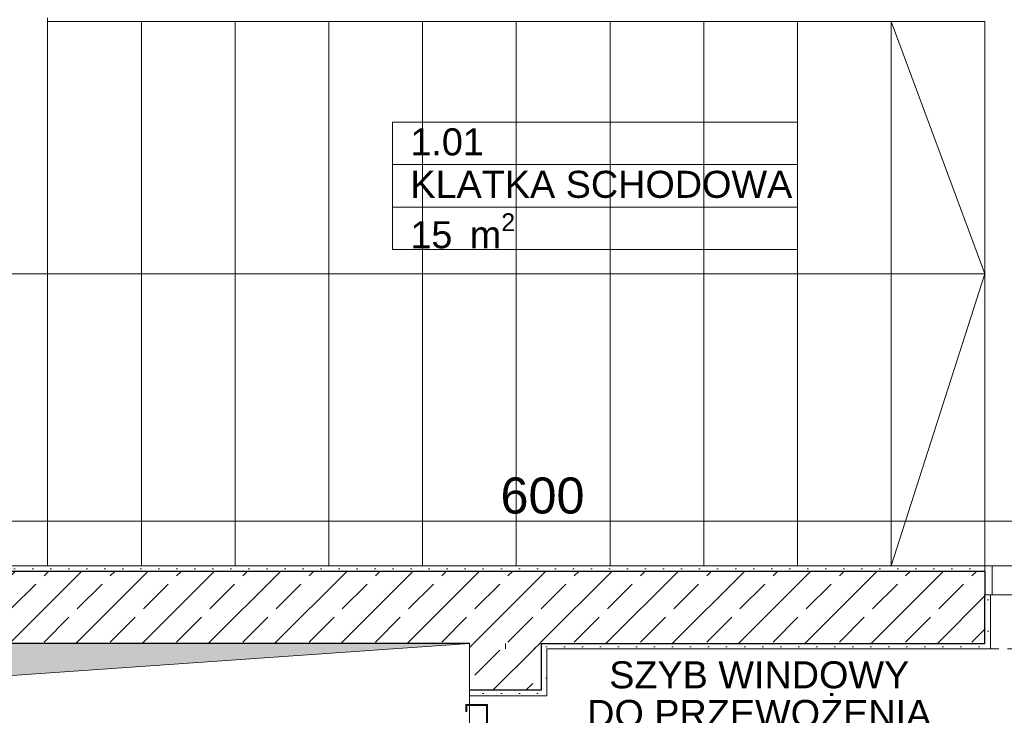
# Model space of a CAD drawing. Extents: x 100 to 2982, y 37 to 2050.
# Tile 63 of 135: x 820 to 1093, y 1442 to 1635. Entities that reach past the tile are written whole.
import ezdxf
from ezdxf.xclip import XClip

# ---------------------------------------------------------------- set-up
doc = ezdxf.new("R2010")
doc.units = 0
doc.header["$MEASUREMENT"] = 0
doc.header["$XCLIPFRAME"] = 0
for name, pattern in [('Przerywana', [24, 12, -12]), ('Przerywana gęsta', [9, 6, -3]), ('Wipeout_Contour', [5000, 0, -5000])]:
    doc.linetypes.add(name, pattern=pattern)
for name, color, linetype in [('210-A Pomieszczenia', 7, 'Continuous'), ('250-A Schody Pochylnie', 7, 'Continuous'), ('299-A Wymiary Opisy', 7, 'Continuous'), ('420-K Ściany', 7, 'Continuous'), ('460-K Stropy', 7, 'Continuous'), ('810-G Ogólne', 7, 'Continuous'), ('820-G Rysunki Obrazki', 7, 'Continuous'), ('Drzwi ARCHICAD', 7, 'Continuous')]:
    doc.layers.add(name, color=color, linetype=linetype)
doc.styles.add('STYL_AUTOMATYCZNY_3', font='txt')
doc.styles.add('STYL_AUTOMATYCZNY_7', font='txt')
pattern_1 = [(0, (-18316.349, -206.5255), (0, 8.660254), [0, -5]), (0, (-18313.849, -202.195), (0, 8.660254), [0, -5])]
pattern_2 = [(45, (-18316.349, -206.526), (-9.192388, 9.192388), []), (45, (-18320.945, -201.929), (-9.192388, 9.192388), [9.75, -3.25])]

# ---------------------------------------------------------------- blocks, each defined once
blk = doc.blocks.new('Rysunek_1_1', base_point=(-18316.35, -206.53))
at = {"layer": '420-K Ściany', "linetype": 'Continuous', "lineweight": 5}
h = blk.add_hatch(dxfattribs=at)
h.set_pattern_fill('Beton_zbrojony_0001', color=170, style=0, pattern_type=2)
h.set_pattern_definition(pattern_2)
h.paths.add_polyline_path([(664.8, 1461.51), (954.8, 1461.51), (954.8, 1481.51), (664.8, 1481.51)])
h = blk.add_hatch(dxfattribs=at)
h.set_pattern_fill('Beton_zbrojony_0001', color=170, style=0, pattern_type=2)
h.set_pattern_definition(pattern_2)
h.paths.add_polyline_path([(964.8, 1481.51), (954.8, 1481.51), (954.8, 1461.51), (964.8, 1461.51)])
h = blk.add_hatch(dxfattribs=at)
h.set_pattern_fill('Beton_zbrojony_0001', color=170, style=0, pattern_type=2)
h.set_pattern_definition(pattern_2)
h.paths.add_polyline_path([(964.8, 1461.51), (1087.8, 1461.51), (1087.8, 1475.01), (1087.8, 1481.51), (964.8, 1481.51)])
h = blk.add_hatch(dxfattribs=at)
h.set_pattern_fill('Tynk_0001', color=180, style=0, pattern_type=2)
h.set_pattern_definition(pattern_1)
h.paths.add_polyline_path([(1087.8, 1460.01), (1089.3, 1460.01), (1089.3, 1475.01), (1087.8, 1475.01), (1087.8, 1461.51)])
h = blk.add_hatch(dxfattribs=at)
h.set_pattern_fill('Beton_zbrojony_0001', color=170, style=0, pattern_type=2)
h.set_pattern_definition(pattern_2)
h.paths.add_polyline_path([(964.8, 1460.11), (944.8, 1461.51), (944.8, 1448.51), (964.8, 1448.51)])
h = blk.add_hatch(dxfattribs=at)
h.set_pattern_fill('Beton_zbrojony_0001', color=170, style=0, pattern_type=2)
h.set_pattern_definition(pattern_2)
h.paths.add_polyline_path([(964.8, 1461.51), (954.8, 1461.51), (954.8, 1460.01), (964.8, 1460.01)])
h = blk.add_hatch(dxfattribs=at)
h.set_pattern_fill('Tynk_0001', color=180, style=0, pattern_type=2)
h.set_pattern_definition(pattern_1)
h.paths.add_polyline_path([(964.8, 1460.01), (966.3, 1460.01), (966.3, 1461.51), (964.8, 1461.51)])
h = blk.add_hatch(dxfattribs=at)
h.set_pattern_fill('Tynk_0001', color=180, style=0, pattern_type=2)
h.set_pattern_definition(pattern_1)
h.paths.add_polyline_path([(1087.8, 1461.51), (966.3, 1461.51), (966.3, 1460.01), (1087.8, 1460.01)])
h = blk.add_hatch(dxfattribs=at)
h.set_pattern_fill('Tynk_0001', color=180, style=0, pattern_type=2)
h.set_pattern_definition(pattern_1)
h.paths.add_polyline_path([(964.8, 1448.51), (966.3, 1448.51), (966.3, 1460.01), (964.8, 1460.11)])
h = blk.add_hatch(dxfattribs=at)
h.set_pattern_fill('Tynk_0001', color=180, style=0, pattern_type=2)
h.set_pattern_definition(pattern_1)
h.paths.add_polyline_path([(966.3, 1447.01), (966.3, 1448.51), (964.8, 1448.51), (944.8, 1448.51), (944.8, 1447.01)])
at = {"layer": '460-K Stropy', "linetype": 'Continuous', "lineweight": 13}
blk.add_hatch(color=2, dxfattribs=at).paths.add_polyline_path([(664.8, 1241.62), (681.77, 1443.13), (944.8, 1461.51), (664.8, 1461.51)])
at = {"layer": '250-A Schody Pochylnie', "color": 1, "linetype": 'Continuous', "lineweight": 13, "ltscale": 0.2}
for p, q in [((827.8, 1635.01), (827.8, 1634.01)), ((827.8, 1634.01), (1087.8, 1634.01)), ((827.8, 1483.01), (827.8, 1634.01)), ((1087.8, 1634.01), (1087.8, 1483.01)), ((827.8, 1483.01), (666.3, 1483.01)), ((1087.8, 1483.01), (827.8, 1483.01))]:
    blk.add_line(p, q, dxfattribs=at)
at = {"layer": '420-K Ściany', "color": 27, "linetype": 'Continuous', "lineweight": 25, "ltscale": 0.2}
for p, q in [((954.8, 1481.51), (664.8, 1481.51)), ((964.8, 1481.51), (954.8, 1481.51)), ((1087.8, 1481.51), (964.8, 1481.51)), ((1087.8, 1481.51), (1087.8, 1475.01)), ((1087.8, 1461.51), (1087.8, 1475.01)), ((964.8, 1460.01), (964.8, 1461.51)), ((964.8, 1460.01), (964.8, 1461.51)), ((964.8, 1461.51), (1087.8, 1461.51)), ((964.8, 1448.51), (964.8, 1460.11)), ((964.8, 1448.51), (944.8, 1448.51))]:
    blk.add_line(p, q, dxfattribs=at)
at = {"layer": '420-K Ściany', "color": 47, "linetype": 'Continuous', "lineweight": 15, "ltscale": 0.2}
for p, q in [((1087.8, 1475.01), (1089.3, 1475.01)), ((1089.3, 1475.01), (1089.3, 1460.01)), ((1087.8, 1460.01), (1089.3, 1460.01)), ((944.8, 1448.51), (944.8, 1447.01)), ((966.3, 1448.51), (966.3, 1447.01)), ((944.8, 1447.01), (966.3, 1447.01))]:
    blk.add_line(p, q, dxfattribs=at)
at = {"layer": '420-K Ściany', "color": 47, "linetype": 'Continuous', "lineweight": 15, "ltscale": 0.2, "flags": 128}
for points in [[(664.8, 1461.51), (944.8, 1461.51)], [(944.8, 1461.51), (944.8, 1448.51)], [(954.8, 1461.51), (954.8, 1460.01)], [(966.3, 1448.51), (966.3, 1460.01)], [(966.3, 1460.01), (1087.8, 1460.01)]]:
    blk.add_lwpolyline(points, dxfattribs=at)
at = {"layer": '460-K Stropy', "color": 1, "linetype": 'Przerywana gęsta', "lineweight": 13, "ltscale": 0.2, "flags": 128}
blk.add_lwpolyline([(944.8, 1461.51), (664.8, 1461.51), (664.8, 1241.51), (944.8, 1241.51)], close=True, dxfattribs=at)
at = {"layer": '460-K Stropy', "color": 1, "linetype": 'Continuous', "lineweight": 13, "ltscale": 0.2, "flags": 128}
blk.add_lwpolyline([(664.8, 1241.62), (681.77, 1443.13), (944.8, 1461.51), (664.8, 1461.51)], close=True, dxfattribs=at)
at = {"layer": '820-G Rysunki Obrazki', "color": 7, "linetype": 'Continuous', "lineweight": 13, "ltscale": 0.2}
for p, q in [((944.8, 1461.62), (664.8, 1461.62)), ((810.3, 1461.62), (944.8, 1461.62)), ((944.8, 1461.62), (944.8, 1444.62)), ((944.8, 1448.62), (944.8, 1461.62)), ((944.8, 1444.62), (944.8, 1448.62)), ((943.8, 1444.62), (949.8, 1444.62)), ((943.8, 1442.62), (943.8, 1444.62)), ((944.1, 1442.62), (943.8, 1442.62)), ((949.5, 1444.32), (944.1, 1444.32)), ((944.1, 1444.32), (944.1, 1442.62)), ((944.8, 1444.32), (944.8, 1434.92)), ((944.8, 1434.92), (944.8, 1444.32)), ((949.5, 1434.92), (949.5, 1444.32)), ((949.8, 1444.62), (949.8, 1434.62))]:
    blk.add_line(p, q, dxfattribs=at)
at = {"layer": 'Drzwi ARCHICAD', "color": 27, "linetype": 'Continuous', "lineweight": 25, "ltscale": 0.2}
blk.add_line((1087.8, 1481.51), (1087.8, 1475.01), dxfattribs=at)
blk.add_line((1087.8, 1481.51), (1087.8, 1475.01), dxfattribs=at)
at = {"layer": 'Drzwi ARCHICAD', "color": 23, "linetype": 'Continuous', "lineweight": 15, "ltscale": 0.2}
for p, q in [((1096.6, 1483.01), (1089.8, 1483.01)), ((1089.8, 1483.01), (1089.8, 1475.01)), ((1089.8, 1475.01), (1087.8, 1475.01)), ((1089.8, 1475.01), (1097.8, 1475.01))]:
    blk.add_line(p, q, dxfattribs=at)
at = {"layer": 'Drzwi ARCHICAD', "color": 47, "linetype": 'Continuous', "lineweight": 15, "ltscale": 0.2}
for p, q in [((1089.3, 1475.01), (1089.3, 1460.01)), ((1087.8, 1460.01), (1089.3, 1460.01)), ((966.3, 1448.51), (966.3, 1447.01)), ((944.8, 1447.01), (966.3, 1447.01))]:
    blk.add_line(p, q, dxfattribs=at)
at = {"layer": 'Drzwi ARCHICAD', "color": 3, "linetype": 'Przerywana', "lineweight": 13, "ltscale": 0.2}
blk.add_line((1089.3, 1460.01), (1250.8, 1460.01), dxfattribs=at)
at = {"layer": '810-G Ogólne', "color": 20, "linetype": 'Continuous', "lineweight": 13, "insert": (1025.19, 1456.57), "char_height": 7.5, "width": 96.0443, "attachment_point": 2, "line_spacing_factor": 0.857214, "style": 'STYL_AUTOMATYCZNY_7'}
blk.add_mtext('\\A1;{\\pqc;\\fArial|b0|i0|c0|p38;SZYB WINDOWY\\P\\pqc;\\fArial|b0|i0|c0|p38;DO PRZEWOŻENIA ŁÓŻEK;\\P\\pqc;\\fArial|b0|i0|c0|p38;KABINA:\\fArial|b0|i0|c0|p38;240/140cm}', dxfattribs=at)
at = {"color": 254, "linetype": 'Wipeout_Contour', "lineweight": 0, "ltscale": 10844.402952}
blk.add_wipeout([(666.3, 1776.01), (666.3, 1483.01), (827.8, 1483.01), (827.8, 1634.01), (827.8, 1635.01), (827.8, 1776.01)], dxfattribs=at).dxf.layer = '250-A Schody Pochylnie'
at = {"layer": '250-A Schody Pochylnie', "color": 11, "linetype": 'Continuous', "lineweight": 13, "ltscale": 0.2}
for p, q in [((827.8, 1635.01), (827.8, 1634.01)), ((827.8, 1634.01), (827.8, 1483.01)), ((827.8, 1483.01), (666.3, 1483.01))]:
    blk.add_line(p, q, dxfattribs=at)
at = {"color": 254, "linetype": 'Wipeout_Contour', "lineweight": 0, "ltscale": 7084.945966}
blk.add_wipeout([(853.8, 1634.01), (827.8, 1634.01), (827.8, 1483.01), (853.8, 1483.01)], dxfattribs=at).dxf.layer = '250-A Schody Pochylnie'
at = {"layer": '250-A Schody Pochylnie', "color": 11, "linetype": 'Continuous', "lineweight": 13, "ltscale": 0.2}
for p, q in [((827.8, 1483.01), (827.8, 1634.01)), ((827.8, 1634.01), (853.8, 1634.01)), ((853.8, 1634.01), (853.8, 1483.01)), ((757.8, 1564.01), (827.8, 1564.01)), ((853.8, 1483.01), (827.8, 1483.01))]:
    blk.add_line(p, q, dxfattribs=at)
at = {"color": 254, "linetype": 'Wipeout_Contour', "lineweight": 0, "ltscale": 7134.968125}
blk.add_wipeout([(853.8, 1483.01), (879.8, 1483.01), (879.8, 1634.01), (853.8, 1634.01)], dxfattribs=at).dxf.layer = '250-A Schody Pochylnie'
at = {"layer": '250-A Schody Pochylnie', "color": 11, "linetype": 'Continuous', "lineweight": 13, "ltscale": 0.2}
for p, q in [((853.8, 1483.01), (853.8, 1634.01)), ((853.8, 1634.01), (879.8, 1634.01)), ((879.8, 1634.01), (879.8, 1483.01)), ((879.8, 1483.01), (853.8, 1483.01))]:
    blk.add_line(p, q, dxfattribs=at)
at = {"color": 254, "linetype": 'Wipeout_Contour', "lineweight": 0, "ltscale": 7186.147438}
blk.add_wipeout([(879.8, 1483.01), (905.8, 1483.01), (905.8, 1634.01), (879.8, 1634.01)], dxfattribs=at).dxf.layer = '250-A Schody Pochylnie'
at = {"layer": '250-A Schody Pochylnie', "color": 11, "linetype": 'Continuous', "lineweight": 13, "ltscale": 0.2}
for p, q in [((879.8, 1483.01), (879.8, 1634.01)), ((879.8, 1634.01), (905.8, 1634.01)), ((905.8, 1634.01), (905.8, 1483.01)), ((905.8, 1483.01), (879.8, 1483.01))]:
    blk.add_line(p, q, dxfattribs=at)
at = {"color": 254, "linetype": 'Wipeout_Contour', "lineweight": 0, "ltscale": 7238.459273}
blk.add_wipeout([(905.8, 1483.01), (931.8, 1483.01), (931.8, 1634.01), (905.8, 1634.01)], dxfattribs=at).dxf.layer = '250-A Schody Pochylnie'
at = {"layer": '210-A Pomieszczenia', "color": 6, "linetype": 'Continuous', "lineweight": 13, "ltscale": 0.2}
for p, q in [((923.42, 1594.31), (923.42, 1606.1)), ((923.42, 1582.53), (923.42, 1594.31)), ((923.42, 1570.74), (923.42, 1582.53))]:
    blk.add_line(p, q, dxfattribs=at)
at = {"layer": '250-A Schody Pochylnie', "color": 11, "linetype": 'Continuous', "lineweight": 13, "ltscale": 0.2}
for p, q in [((905.8, 1483.01), (905.8, 1634.01)), ((905.8, 1634.01), (931.8, 1634.01)), ((931.8, 1634.01), (931.8, 1483.01)), ((931.8, 1483.01), (905.8, 1483.01))]:
    blk.add_line(p, q, dxfattribs=at)
at = {"color": 254, "linetype": 'Wipeout_Contour', "lineweight": 0, "ltscale": 7291.879175}
blk.add_wipeout([(931.8, 1483.01), (957.8, 1483.01), (957.8, 1634.01), (931.8, 1634.01)], dxfattribs=at).dxf.layer = '250-A Schody Pochylnie'
at = {"layer": '420-K Ściany', "linetype": 'Continuous', "lineweight": 5}
h = blk.add_hatch(dxfattribs=at)
h.set_pattern_fill('Tynk_0001', color=180, style=0, pattern_type=2)
h.set_pattern_definition(pattern_1)
h.paths.add_polyline_path([(640.8, 1481.51), (954.8, 1481.51), (954.8, 1483.01), (640.8, 1483.01)])
at = {"layer": '250-A Schody Pochylnie', "color": 11, "linetype": 'Continuous', "lineweight": 13, "ltscale": 0.2}
for p, q in [((931.8, 1483.01), (931.8, 1634.01)), ((931.8, 1634.01), (957.8, 1634.01)), ((957.8, 1634.01), (957.8, 1483.01)), ((957.8, 1483.01), (931.8, 1483.01))]:
    blk.add_line(p, q, dxfattribs=at)
at = {"layer": '420-K Ściany', "color": 47, "linetype": 'Continuous', "lineweight": 15, "ltscale": 0.2, "flags": 128}
blk.add_lwpolyline([(954.8, 1483.01), (640.8, 1483.01)], dxfattribs=at)
at = {"color": 254, "linetype": 'Wipeout_Contour', "lineweight": 0, "ltscale": 7346.382894}
blk.add_wipeout([(957.8, 1483.01), (983.8, 1483.01), (983.8, 1634.01), (957.8, 1634.01)], dxfattribs=at).dxf.layer = '250-A Schody Pochylnie'
at = {"layer": '250-A Schody Pochylnie', "color": 11, "linetype": 'Continuous', "lineweight": 13, "ltscale": 0.2}
for p, q in [((957.8, 1483.01), (957.8, 1634.01)), ((957.8, 1634.01), (983.8, 1634.01)), ((983.8, 1634.01), (983.8, 1483.01)), ((983.8, 1483.01), (957.8, 1483.01))]:
    blk.add_line(p, q, dxfattribs=at)
at = {"layer": '210-A Pomieszczenia', "color": 6, "linetype": 'Continuous', "lineweight": 13, "char_height": 7.5, "attachment_point": 1, "style": 'STYL_AUTOMATYCZNY_3'}
for s, insert in [('\\A1;{\\pql;\\pt0,25;\\fArial|b0|i0|c238|p38;1.01\\fArial|b0|i0|c238|p38;\\A1{\\H.66x;\\S^  ;}\\fArial|b0|i0|c238|p38;\\fArial|b0|i0|c238|p38;\\A1{\\H.66x;\\S^  ;}}', (928.42, 1604.38)), ('\\A1;{\\pql;\\pt0,25;\\fArial|b0|i0|c238|p38;15\\fArial|b0|i0|c238|p38;\\A1{\\H.66x;\\S^  ;}\\fArial|b0|i0|c238|p38; m\\fArial|b0|i0|c238|p38;\\A1{\\H.66x;\\S2^  ;}}', (928.42, 1580.81))]:
    blk.add_mtext(s, dxfattribs=dict(at, insert=insert))
at = {"layer": '299-A Wymiary Opisy', "color": 46, "linetype": 'Continuous', "lineweight": 15, "insert": (953.42, 1497.4), "char_height": 10, "width": 22.7658, "attachment_point": 7, "style": 'STYL_AUTOMATYCZNY_7'}
blk.add_mtext('\\A1;{\\pql;\\fArial|b0|i0|c0|p38;600}', dxfattribs=at)
at = {"color": 254, "linetype": 'Wipeout_Contour', "lineweight": 0, "ltscale": 7401.946418}
blk.add_wipeout([(983.8, 1483.01), (1009.8, 1483.01), (1009.8, 1634.01), (983.8, 1634.01)], dxfattribs=at).dxf.layer = '250-A Schody Pochylnie'
at = {"layer": '250-A Schody Pochylnie', "color": 11, "linetype": 'Continuous', "lineweight": 13, "ltscale": 0.2}
for p, q in [((983.8, 1483.01), (983.8, 1634.01)), ((983.8, 1634.01), (1009.8, 1634.01)), ((1009.8, 1634.01), (1009.8, 1483.01)), ((1009.8, 1483.01), (983.8, 1483.01))]:
    blk.add_line(p, q, dxfattribs=at)
at = {"color": 254, "linetype": 'Wipeout_Contour', "lineweight": 0, "ltscale": 7458.545994}
blk.add_wipeout([(1009.8, 1483.01), (1035.8, 1483.01), (1035.8, 1634.01), (1009.8, 1634.01)], dxfattribs=at).dxf.layer = '250-A Schody Pochylnie'
at = {"layer": '250-A Schody Pochylnie', "color": 11, "linetype": 'Continuous', "lineweight": 13, "ltscale": 0.2}
for p, q in [((1009.8, 1483.01), (1009.8, 1634.01)), ((1009.8, 1634.01), (1035.8, 1634.01)), ((1035.8, 1634.01), (1035.8, 1483.01)), ((1035.8, 1483.01), (1009.8, 1483.01))]:
    blk.add_line(p, q, dxfattribs=at)
at = {"layer": '210-A Pomieszczenia', "color": 6, "linetype": 'Continuous', "lineweight": 13, "insert": (928.42, 1592.6), "char_height": 7.5, "attachment_point": 1, "style": 'STYL_AUTOMATYCZNY_7'}
blk.add_mtext('\\A1;{\\pql;\\pt0,230;\\fArial|b0|i0|c0|p38;KLATKA SCHODOWA\\fArial|b0|i0|c0|p38;\\A1{\\H.66x;\\S^  ;}\\fArial|b0|i0|c0|p38;\\fArial|b0|i0|c0|p38;\\A1{\\H.66x;\\S^  ;}}', dxfattribs=at)
at = {"color": 254, "linetype": 'Wipeout_Contour', "lineweight": 0, "ltscale": 7516.158156}
blk.add_wipeout([(1035.8, 1483.01), (1061.8, 1483.01), (1061.8, 1634.01), (1035.8, 1634.01)], dxfattribs=at).dxf.layer = '250-A Schody Pochylnie'
at = {"layer": '210-A Pomieszczenia', "color": 6, "linetype": 'Continuous', "lineweight": 13, "ltscale": 0.2}
for p, q in [((923.42, 1606.1), (1035.8, 1606.1)), ((1035.8, 1606.1), (1035.8, 1594.31)), ((1035.8, 1594.31), (923.42, 1594.31)), ((923.42, 1594.31), (1035.8, 1594.31)), ((1035.8, 1594.31), (1035.8, 1582.53)), ((1035.8, 1582.53), (923.42, 1582.53)), ((923.42, 1582.53), (1035.8, 1582.53)), ((1035.8, 1582.53), (1035.8, 1570.74)), ((1035.8, 1570.74), (923.42, 1570.74))]:
    blk.add_line(p, q, dxfattribs=at)
at = {"layer": '250-A Schody Pochylnie', "color": 11, "linetype": 'Continuous', "lineweight": 13, "ltscale": 0.2}
for p, q in [((1035.8, 1483.01), (1035.8, 1634.01)), ((1035.8, 1634.01), (1061.8, 1634.01)), ((1061.8, 1634.01), (1061.8, 1483.01)), ((1061.8, 1483.01), (1035.8, 1483.01))]:
    blk.add_line(p, q, dxfattribs=at)
at = {"color": 254, "linetype": 'Wipeout_Contour', "lineweight": 0, "ltscale": 7574.759742}
blk.add_wipeout([(1061.8, 1483.01), (1087.8, 1483.01), (1087.8, 1634.01), (1061.8, 1634.01)], dxfattribs=at).dxf.layer = '250-A Schody Pochylnie'
at = {"layer": '420-K Ściany', "linetype": 'Continuous', "lineweight": 5}
h = blk.add_hatch(dxfattribs=at)
h.set_pattern_fill('Tynk_0001', color=180, style=0, pattern_type=2)
h.set_pattern_definition(pattern_1)
h.paths.add_polyline_path([(954.8, 1481.51), (1087.8, 1481.51), (1087.8, 1483.01), (954.8, 1483.01)])
at = {"layer": '250-A Schody Pochylnie', "color": 11, "linetype": 'Continuous', "lineweight": 13, "ltscale": 0.2}
for p, q in [((1061.8, 1483.01), (1061.8, 1634.01)), ((1061.8, 1634.01), (1087.8, 1634.01)), ((1061.8, 1634.01), (1087.8, 1564.01)), ((1087.8, 1634.01), (1087.8, 1483.01)), ((827.8, 1564.01), (1061.8, 1564.01)), ((1061.8, 1564.01), (1087.8, 1564.01)), ((1087.8, 1564.01), (1061.8, 1483.01)), ((1087.8, 1483.01), (1061.8, 1483.01))]:
    blk.add_line(p, q, dxfattribs=at)
at = {"layer": '299-A Wymiary Opisy', "color": 85, "linetype": 'Continuous', "lineweight": 13, "ltscale": 0.2}
blk.add_line((664.8, 1495.4), (1264.8, 1495.4), dxfattribs=at)
at = {"layer": '420-K Ściany', "color": 47, "linetype": 'Continuous', "lineweight": 15, "ltscale": 0.2}
blk.add_line((1087.8, 1483.01), (1087.8, 1481.51), dxfattribs=at)
at = {"layer": '420-K Ściany', "color": 47, "linetype": 'Continuous', "lineweight": 15, "ltscale": 0.2, "flags": 128}
blk.add_lwpolyline([(1087.8, 1483.01), (954.8, 1483.01)], dxfattribs=at)
at = {"layer": 'Drzwi ARCHICAD', "color": 3, "linetype": 'Przerywana', "lineweight": 13, "ltscale": 0.2}
blk.add_line((1087.8, 1483.01), (1252.3, 1483.01), dxfattribs=at)
at = {"layer": 'Drzwi ARCHICAD', "color": 23, "linetype": 'Continuous', "lineweight": 15, "ltscale": 0.2}
for p, q in [((1089.8, 1483.01), (1087.8, 1483.01)), ((1087.8, 1483.01), (1087.8, 1475.01))]:
    blk.add_line(p, q, dxfattribs=at)
at = {"layer": 'Drzwi ARCHICAD', "color": 47, "linetype": 'Continuous', "lineweight": 15, "ltscale": 0.2}
blk.add_line((1087.8, 1483.01), (1087.8, 1481.51), dxfattribs=at)
blk.add_line((1087.8, 1483.01), (1087.8, 1481.51), dxfattribs=at)

msp = doc.modelspace()

# ---------------------------------------------------------------- block references
at = {"layer": '820-G Rysunki Obrazki', "color": 65, "linetype": 'Continuous', "lineweight": 13, "ltscale": 0.2}
ref = msp.add_blockref('Rysunek_1_1', (-18316.35, -206.53), dxfattribs=at)
XClip(ref).set_block_clipping_path([(244.527027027, 76.8014120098), (2570.9054054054, 2022.1162324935)])

doc.saveas('drawing.dxf')
